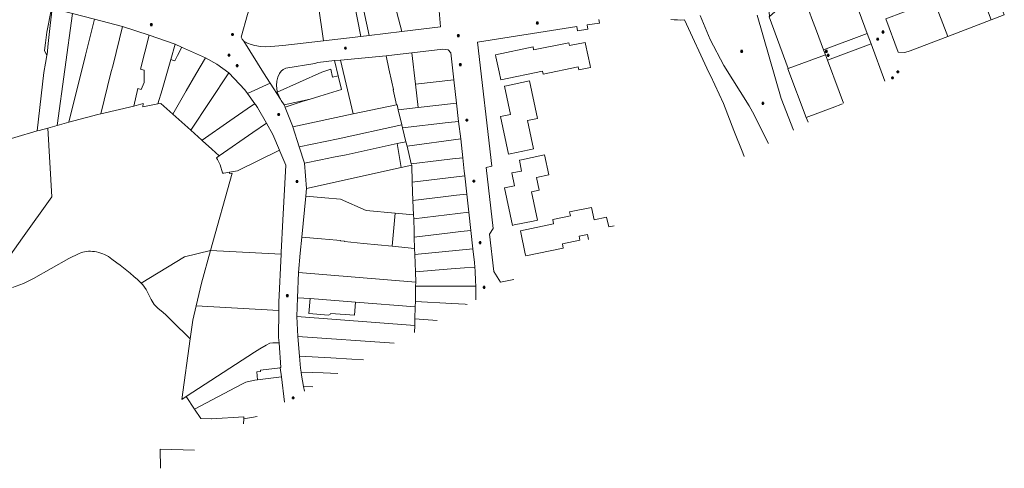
# Model space of a CAD drawing. Header units: metres. Extents: x 163543 to 168130, y 402678 to 405437.
# Tile 189 of 256: x 165800 to 166313, y 403474 to 403707. Entities that reach past the tile are written whole.
import ezdxf

# ---------------------------------------------------------------- set-up
doc = ezdxf.new("R2010")
doc.units = ezdxf.units.M
doc.layers.get('0').update_dxf_attribs({"lineweight": 25})
doc.layers.add('X-CA190022.004-UO-KAD_Percelen$0$B-WE-KG-GRENS_PERCEEL-GV', color=150, linetype='Continuous', lineweight=9)
doc.layers.add('X-CA190022.004-UO-WHM_Riolering gemeente_NLCS_v0.1$0$B-WE-RI-PUT-S', color=214, linetype='Continuous', lineweight=15)

# ---------------------------------------------------------------- blocks, each defined once
blk = doc.blocks.new('X-CA190022.004-UO-WHM_Riolering gemeente_NLCS_v0.1$0$B-SRI-PUT_BETON-SO')
blk.add_line((-1.4, -1.4), (1.4, 1.4))
at = {"lineweight": -3, "flags": 128}
blk.add_lwpolyline([(2, -2), (2, 2), (-2, 2), (-2, -2)], close=True, dxfattribs=at)
at = {"lineweight": -3}
blk.add_circle((0, 0), 2, dxfattribs=at)

msp = doc.modelspace()

# ---------------------------------------------------------------- linework, layer by layer
at = {"layer": 'X-CA190022.004-UO-KAD_Percelen$0$B-WE-KG-GRENS_PERCEEL-GV', "flags": 128}
for points in [[(166281.281, 403771.728), (166290.863, 403746.651), (166298.384, 403727.128), (166305.892, 403707.348), (166312.699, 403709.977), (166301.146, 403740.668), (166289.841, 403770.701), (166263.911, 403783.42), (166262.513, 403780.947)], [(165987.992, 403744.391), (165972.852, 403741.916), (165982.045, 403699.274), (165998.969, 403701.322), (165993.877, 403721.336), (165990.024, 403736.485)], [(165969.361, 403741.347), (165952.256, 403738.56), (165952.748, 403735.087), (165958.208, 403696.51), (165977.635, 403698.763)], [(165977.635, 403698.763), (165982.045, 403699.274), (165972.852, 403741.916), (165969.361, 403741.347)], [(165924.191, 403733.987), (165922.942, 403727.129), (165921.455, 403720.383), (165919.308, 403712.28), (165918.743, 403710.146), (165915.327, 403698.33), (165915.94, 403697.307), (165916.835, 403696.391), (165918.636, 403695.306), (165920.553, 403694.626), (165922.482, 403694.138), (165925.463, 403693.489), (165928.215, 403693.365), (165930.751, 403693.496), (165937.101, 403694.063), (165958.208, 403696.51), (165952.748, 403735.087), (165930.824, 403735.068), (165925, 403734.119)], [(166228.343, 403735.601), (166224.285, 403737.383), (166206.847, 403722.958), (166209.597, 403715.924), (166210.554, 403713.395), (166212.391, 403708.376), (166214.922, 403701.69), (166218.621, 403691.852), (166241.33, 403700.36)], [(165908.919, 403679.925), (165917.264, 403670.967), (165918.698, 403669.045), (165930.516, 403674.518), (165927.047, 403679.898), (165916.835, 403696.391), (165915.94, 403697.307), (165915.327, 403698.33), (165918.743, 403710.146), (165919.308, 403712.28), (165910.153, 403713.424), (165880.162, 403716.762), (165852.637, 403720.096), (165832.536, 403722.428), (165818.697, 403723.881), (165816.974, 403713.264), (165827.598, 403710.66), (165839.068, 403707.736), (165853.554, 403703.867), (165867.507, 403699.435), (165880.981, 403694.707), (165884.369, 403693.204), (165896.715, 403687.726), (165902.729, 403684.324)], [(165998.969, 403701.322), (166019.08, 403703.775), (166017.348, 403724.795), (166004.82, 403723.42), (166004.791, 403723.557), (165999.3, 403722.352), (165993.877, 403721.336)], [(166275.796, 403718.396), (166276.068, 403717.679), (166283.252, 403698.724), (166305.892, 403707.348), (166298.384, 403727.128)], [(166206.847, 403722.958), (166195.788, 403713.809), (166190.456, 403709.176), (166190.246, 403708.953), (166200.247, 403682.015), (166219.607, 403689.229), (166218.621, 403691.852), (166214.922, 403701.69), (166212.391, 403708.376), (166210.554, 403713.395), (166209.597, 403715.924)], [(165814.244, 403688.822), (165812.987, 403691.515), (165813.526, 403695.479), (165814.268, 403700.942), (165816.639, 403713.32), (165816.229, 403713.388), (165815.697, 403713.476), (165800.094, 403716.065), (165790.95, 403717.56), (165789.042, 403702.836), (165786.401, 403682.447), (165786.241, 403682.469), (165784.814, 403670.732), (165781.343, 403642.18), (165790.946, 403644.359), (165797.484, 403646.249), (165809.158, 403649.592), (165812.566, 403680.034), (165813.487, 403684.859)], [(165814.693, 403651.133), (165819.565, 403652.444), (165827.598, 403710.66), (165816.974, 403713.264), (165816.001, 403704.519), (165814.961, 403695.177), (165814.31, 403689.329), (165814.268, 403688.949), (165814.244, 403688.822), (165813.487, 403684.859), (165812.566, 403680.034), (165809.158, 403649.592), (165810.165, 403649.915)], [(165814.961, 403695.177), (165816.001, 403704.519), (165816.974, 403713.264), (165816.639, 403713.32), (165814.268, 403700.942), (165813.526, 403695.479), (165812.987, 403691.515), (165814.244, 403688.822), (165814.268, 403688.949), (165814.31, 403689.329)], [(166283.252, 403698.724), (166276.068, 403717.679), (166270.146, 403715.215), (166260.13, 403711.47), (166250.965, 403707.976), (166257.416, 403690.574), (166260.923, 403690.383), (166263.757, 403691.3)], [(165819.565, 403652.444), (165825.717, 403654.088), (165834.402, 403689.074), (165839.068, 403707.736), (165827.598, 403710.66)], [(165842.222, 403658.508), (165847.493, 403679.898), (165848.637, 403683.924), (165853.554, 403703.867), (165839.068, 403707.736), (165834.402, 403689.074), (165825.717, 403654.088), (165840.805, 403658.159)], [(165842.222, 403658.508), (165859.496, 403662.583), (165861.63, 403671.606), (165863.375, 403671.156), (165864.836, 403674.842), (165864.886, 403681.183), (165863.009, 403681.745), (165867.507, 403699.435), (165853.554, 403703.867), (165848.637, 403683.924), (165847.493, 403679.898)], [(165874.163, 403671.023), (165878.706, 403686.803), (165880.981, 403694.707), (165867.507, 403699.435), (165863.009, 403681.745), (165864.886, 403681.183), (165864.836, 403674.842), (165863.375, 403671.156), (165861.63, 403671.606), (165859.496, 403662.583), (165864.278, 403663.935), (165864.185, 403662.137), (165872.049, 403663.648), (165874.24, 403671)], [(166241.33, 403700.36), (166218.621, 403691.852), (166219.607, 403689.229), (166220.628, 403686.512), (166243.361, 403694.899)], [(165878.706, 403686.803), (165874.163, 403671.023), (165874.24, 403671), (165872.049, 403663.648), (165873.502, 403663.927), (165879.739, 403658.363), (165886.707, 403670.479), (165891.711, 403679.102), (165896.715, 403687.726), (165884.369, 403693.204), (165884.226, 403692.917), (165882.238, 403688.916), (165880.814, 403686.077), (165880.149, 403686.306)], [(165884.226, 403692.917), (165884.369, 403693.204), (165880.981, 403694.707), (165878.706, 403686.803), (165880.149, 403686.306), (165880.814, 403686.077), (165882.238, 403688.916)], [(166047.98, 403688.21), (166047.774, 403689.189), (166067.314, 403693.284), (166067.637, 403691.741), (166085.957, 403695.521), (166086.292, 403694.038), (166094.454, 403695.689), (166094.66, 403694.71), (166096.99, 403683.64), (166097.196, 403682.661), (166091.157, 403681.339), (166090.78, 403682.899), (166072.525, 403679.097), (166072.178, 403680.657), (166050.517, 403676.142), (166049.63, 403680.36)], [(166047.774, 403689.189), (166047.98, 403688.21), (166049.63, 403680.36), (166050.517, 403676.142), (166072.178, 403680.657), (166072.525, 403679.097), (166090.78, 403682.899), (166091.157, 403681.339), (166097.196, 403682.661), (166096.99, 403683.64), (166094.66, 403694.71), (166094.454, 403695.689), (166086.292, 403694.038), (166085.957, 403695.521), (166067.637, 403691.741), (166067.314, 403693.284)], [(165879.739, 403658.363), (165889.101, 403649.991), (165908.919, 403679.925), (165902.729, 403684.324), (165896.715, 403687.726), (165891.711, 403679.102), (165886.707, 403670.479)], [(165973.721, 403658.513), (165996.217, 403663.162), (165994.503, 403671.06), (165994.642, 403671.09), (165993.797, 403674.934), (165992.266, 403681.906), (165990.789, 403688.628), (165967.019, 403686.464)], [(165997.156, 403660.623), (166007.536, 403661.797), (166006.148, 403673.863), (166004.263, 403690.248), (165995.14, 403689.196), (165990.789, 403688.628), (165992.266, 403681.906), (165993.797, 403674.934), (165994.642, 403671.09), (165994.503, 403671.06), (165996.217, 403663.162), (165996.527, 403663.226)], [(166006.148, 403673.863), (166026.171, 403676.198), (166024.56, 403690.284), (166023.16, 403691.785), (166020.386, 403692.108), (166004.263, 403690.248)], [(165964.042, 403686.193), (165955.282, 403685.141), (165953.8, 403684.719), (165938.661, 403682.202), (165937.255, 403681.596), (165936.237, 403680.655), (165935.398, 403679.513), (165934.472, 403677.584), (165933.938, 403675.494), (165933.793, 403673.187), (165934.038, 403670.174), (165934.165, 403669.747), (165957.281, 403680.266), (165962.013, 403681.686), (165962.879, 403677.638), (165965.943, 403678.21)], [(165967.612, 403671.197), (165956.337, 403667.643), (165951.363, 403666.168), (165947.045, 403664.887), (165938.219, 403662.009), (165938.277, 403661.866), (165942.158, 403652.348), (165942.336, 403651.781), (165973.721, 403658.513), (165967.019, 403686.464), (165964.042, 403686.193), (165965.943, 403678.21)], [(165889.101, 403649.991), (165894.927, 403644.771), (165895.026, 403644.84), (165909.525, 403654.852), (165920.786, 403662.629), (165922.481, 403663.799), (165918.698, 403669.045), (165917.264, 403670.967), (165908.919, 403679.925)], [(165934.165, 403669.747), (165935.138, 403667.574), (165935.927, 403666.125), (165936.162, 403665.521), (165937.766, 403663.12), (165943.259, 403664.463), (165951.363, 403666.168), (165956.337, 403667.643), (165967.612, 403671.197), (165965.943, 403678.21), (165962.879, 403677.638), (165962.013, 403681.686), (165957.281, 403680.266)], [(166026.171, 403676.198), (166006.148, 403673.863), (166007.536, 403661.797), (166027.558, 403664.065)], [(166054.502, 403637.553), (166050.407, 403657.114), (166055.577, 403658.195), (166052.502, 403672.953), (166053.48, 403673.16), (166065.538, 403675.717), (166069.618, 403656.166), (166064.496, 403655.069), (166067.571, 403640.313), (166065.33, 403639.84), (166055.48, 403637.76)], [(166052.502, 403672.953), (166055.577, 403658.195), (166050.407, 403657.114), (166054.502, 403637.553), (166055.48, 403637.76), (166065.33, 403639.84), (166067.571, 403640.313), (166064.496, 403655.069), (166069.618, 403656.166), (166065.538, 403675.717), (166053.48, 403673.16)], [(165894.927, 403644.771), (165895.31, 403644.428), (165900.137, 403640.103), (165903.893, 403636.604), (165921.4, 403648.732), (165928.527, 403653.645), (165923.873, 403661.847), (165922.765, 403663.388), (165922.481, 403663.799), (165920.786, 403662.629), (165909.525, 403654.852), (165895.026, 403644.84)], [(165938.219, 403662.009), (165947.045, 403664.887), (165951.363, 403666.168), (165943.259, 403664.463), (165937.766, 403663.12)], [(165996.217, 403663.162), (165973.721, 403658.513), (165942.336, 403651.781), (165945.598, 403641.379), (165965.858, 403645.563), (165999.062, 403652.731), (165997.156, 403660.623), (165996.527, 403663.226)], [(165999.405, 403651.311), (166023.205, 403653.996), (166028.602, 403654.605), (166027.558, 403664.065), (166007.536, 403661.797), (165997.156, 403660.623), (165999.062, 403652.731)], [(165906.361, 403627.68), (165909.298, 403628.161), (165913.471, 403628.845), (165935.308, 403639.526), (165931.864, 403647.765), (165928.527, 403653.645), (165921.4, 403648.732), (165903.893, 403636.604), (165902.584, 403635.697), (165903.079, 403634.677), (165904.373, 403632.009), (165905.652, 403627.79), (165905.717, 403627.575)], [(165999.062, 403652.731), (165965.858, 403645.563), (165945.598, 403641.379), (165948.281, 403632.821), (165956.77, 403634.62), (165963.4, 403635.95), (165970.009, 403637.232), (165973.219, 403637.896), (165996.617, 403643.004), (166001.172, 403643.998), (165999.405, 403651.311)], [(165999.405, 403651.311), (166001.172, 403643.998), (166001.726, 403641.704), (166029.719, 403645.415), (166028.602, 403654.605), (166023.205, 403653.996)], [(165948.281, 403632.821), (165949.358, 403619.696), (165998.707, 403630.631), (165996.617, 403643.004), (165973.219, 403637.896), (165970.009, 403637.232), (165963.4, 403635.95), (165956.77, 403634.62)], [(165996.617, 403643.004), (165998.707, 403630.631), (166004.168, 403631.841), (166003.959, 403632.462), (166001.726, 403641.704), (166001.172, 403643.998)], [(166003.959, 403632.462), (166018.354, 403634.274), (166025.36, 403635.066), (166030.717, 403635.699), (166029.719, 403645.415), (166001.726, 403641.704)], [(165910.66, 403627.679), (165899.435, 403587.395), (165936.111, 403585.456), (165936.159, 403586.55), (165937.041, 403603.176), (165938.537, 403631.799), (165935.503, 403639.059), (165935.308, 403639.526), (165913.471, 403628.845), (165909.298, 403628.161), (165909.274, 403627.898), (165909.235, 403627.468)], [(166056.611, 403600.485), (166052.526, 403620.014), (166057.636, 403621.084), (166056.294, 403627.745), (166061.323, 403628.759), (166060.261, 403634.424), (166061.24, 403634.63), (166072.37, 403636.97), (166073.349, 403637.176), (166075.538, 403626.78), (166069.127, 403625.411), (166070.474, 403618.818), (166066.58, 403617.999), (166069.671, 403603.219), (166067.43, 403602.75), (166057.59, 403600.69)], [(166073.349, 403637.176), (166072.37, 403636.97), (166061.24, 403634.63), (166060.261, 403634.424), (166061.323, 403628.759), (166056.294, 403627.745), (166057.636, 403621.084), (166052.526, 403620.014), (166056.611, 403600.485), (166057.59, 403600.69), (166067.43, 403602.75), (166069.671, 403603.219), (166066.58, 403617.999), (166070.474, 403618.818), (166069.127, 403625.411), (166075.538, 403626.78)], [(166005.13, 403605.963), (166004.784, 403613.468), (166004.475, 403623.004), (166004.168, 403631.841), (165998.707, 403630.631), (165949.358, 403619.696), (165948.98, 403615.714), (165958.987, 403614.872), (165967.141, 403614.098), (165980.51, 403608.293), (165995.593, 403606.866)], [(166030.717, 403635.699), (166025.36, 403635.066), (166018.354, 403634.274), (166003.959, 403632.462), (166004.168, 403631.841), (166004.475, 403623.004), (166031.785, 403626.232), (166031.506, 403628.675)], [(166032.854, 403616.755), (166031.785, 403626.232), (166004.475, 403623.004), (166004.784, 403613.468), (166020.59, 403615.368), (166027.546, 403616.16)], [(165995.593, 403606.866), (165980.51, 403608.293), (165967.141, 403614.098), (165958.987, 403614.872), (165948.98, 403615.714), (165946.941, 403594.256), (165957.16, 403593.443), (165965.115, 403592.719), (165967.155, 403592.522), (165967.141, 403592.373), (165969.181, 403592.176), (165969.167, 403592.026), (165979.041, 403591.073), (165993.971, 403589.626), (165994.866, 403599.139)], [(166005.13, 403605.963), (166005.227, 403603.858), (166033.922, 403607.288), (166032.854, 403616.755), (166027.546, 403616.16), (166020.59, 403615.368), (166004.784, 403613.468)], [(165995.593, 403606.866), (165994.866, 403599.139), (165993.971, 403589.626), (166005.643, 403588.494), (166005.433, 403594.37), (166005.498, 403597.233), (166005.227, 403603.858), (166005.13, 403605.963)], [(166034.989, 403597.831), (166033.922, 403607.288), (166005.227, 403603.858), (166005.498, 403597.233), (166005.433, 403594.37), (166022.75, 403596.44), (166029.705, 403597.23)], [(166005.643, 403588.494), (166005.754, 403585.386), (166036.069, 403588.254), (166034.989, 403597.831), (166029.705, 403597.23), (166022.75, 403596.44), (166005.433, 403594.37)], [(166005.643, 403588.494), (165993.971, 403589.626), (165979.041, 403591.073), (165969.167, 403592.026), (165969.181, 403592.176), (165967.141, 403592.373), (165967.155, 403592.522), (165965.115, 403592.719), (165957.16, 403593.443), (165946.941, 403594.256), (165946.147, 403585.981), (165945.202, 403575.983), (166006.254, 403570.854), (166006.078, 403576.377), (166005.754, 403585.386)], [(165864.162, 403569.622), (165865.925, 403567.18), (165868.478, 403561.916), (165870.005, 403559.254), (165872.204, 403557.236), (165874.556, 403555.348), (165876.389, 403553.749), (165879.469, 403550.706), (165888.841, 403541.447), (165890.166, 403551.082), (165891.929, 403558.594), (165894.708, 403570.433), (165899.435, 403587.395), (165885.876, 403584.064), (165863.287, 403570.476)], [(165936.111, 403585.456), (165899.435, 403587.395), (165894.708, 403570.433), (165891.929, 403558.594), (165934.934, 403556.198), (165934.963, 403559.429), (165935.008, 403560.449)], [(166037.082, 403578.73), (166036.873, 403581.121), (166036.069, 403588.254), (166005.754, 403585.386), (166006.078, 403576.377), (166024.654, 403577.799), (166031.635, 403578.31)], [(165951.228, 403562.353), (165974.909, 403560.524), (166005.97, 403558.126), (166006.052, 403560.911), (166006.212, 403568.804), (166006.254, 403570.854), (165945.202, 403575.983), (165944.747, 403562.853)], [(166006.078, 403576.377), (166006.254, 403570.854), (166006.212, 403568.804), (166037.51, 403568.91), (166037.456, 403571.673), (166037.232, 403576.685), (166037.082, 403578.73), (166031.635, 403578.31), (166024.654, 403577.799)], [(165974.909, 403560.524), (165974.365, 403553.704), (165962.09, 403554.68), (165962.06, 403554.4), (165960.87, 403553.83), (165950.61, 403554.6), (165951.228, 403562.353), (165944.747, 403562.853), (165944.366, 403553.001), (166005.75, 403548.3), (166005.788, 403551.925), (166005.97, 403558.126)], [(165974.909, 403560.524), (165951.228, 403562.353), (165950.61, 403554.6), (165960.87, 403553.83), (165962.06, 403554.4), (165962.09, 403554.68), (165974.365, 403553.704)], [(165891.929, 403558.594), (165890.166, 403551.082), (165888.841, 403541.447), (165884.504, 403509.922), (165886.742, 403511.378), (165922.359, 403534.558), (165925.06, 403536.244), (165928.307, 403538.226), (165930.333, 403539.15), (165931.886, 403539.313), (165933.458, 403539.357), (165935.113, 403539.403), (165934.805, 403542.097), (165934.934, 403556.198)], [(165886.742, 403511.378), (165891.088, 403504.836), (165915.651, 403517.873), (165917.812, 403518.829), (165920.013, 403519.466), (165922.529, 403519.86), (165923.947, 403520.046), (165923.493, 403524.3), (165925.393, 403524.51), (165925.381, 403525.115), (165935.705, 403526.423), (165935.687, 403526.572), (165935.933, 403526.568), (165935.113, 403539.403), (165933.458, 403539.357), (165931.886, 403539.313), (165930.333, 403539.15), (165928.307, 403538.226), (165925.06, 403536.244), (165922.359, 403534.558)], [(165936.286, 403521.663), (165935.705, 403526.423), (165925.381, 403525.115), (165925.393, 403524.51), (165923.493, 403524.3), (165923.947, 403520.046)]]:
    msp.add_lwpolyline(points, close=True, dxfattribs=at)
for points in [[(166230.9, 403773.01), (166216.579, 403756.956), (166224.285, 403737.383), (166228.343, 403735.601), (166241.33, 403700.36), (166243.361, 403694.899), (166250.504, 403675.491)], [(166210.61, 403654.189), (166209.526, 403656.626), (166200.076, 403681.951), (166200.247, 403682.015), (166190.246, 403708.953), (166190.456, 403709.176), (166189.841, 403716.17), (166183.101, 403744.339), (166216.579, 403756.956), (166217.537, 403766.39), (166208.211, 403762.91), (166202.777, 403760.882), (166197.343, 403758.854), (166191.909, 403756.827), (166186.475, 403754.799)], [(166017.348, 403724.795), (166019.08, 403703.775), (165998.969, 403701.322), (165982.045, 403699.274), (165977.635, 403698.763), (165958.208, 403696.51), (165937.101, 403694.063), (165930.751, 403693.496), (165928.215, 403693.365), (165925.463, 403693.489), (165922.482, 403694.138), (165920.553, 403694.626), (165918.636, 403695.306)], [(166189.888, 403643.124), (166181.677, 403659.566), (166179.85, 403662.719), (166166.617, 403683.729), (166159.607, 403697.189), (166154.321, 403709.702)], [(166154.321, 403709.702), (166159.607, 403697.189), (166166.617, 403683.729), (166179.85, 403662.719), (166181.677, 403659.566), (166189.888, 403643.124)], [(166202.866, 403650.054), (166196.511, 403666.512), (166184.058, 403709.921)], [(166184.058, 403709.921), (166196.511, 403666.512), (166202.866, 403650.054)], [(166312.699, 403709.977), (166305.892, 403707.348), (166283.252, 403698.724), (166263.757, 403691.3), (166260.923, 403690.383), (166257.416, 403690.574), (166250.965, 403707.976)], [(166101.622, 403707.608), (166101.918, 403705.744), (166095.492, 403704.752), (166095.825, 403702.542), (166090.437, 403701.692), (166090.098, 403703.902), (166038.466, 403695.821)], [(166045.792, 403631.259), (166038.466, 403695.821), (166090.098, 403703.902), (166090.437, 403701.692), (166095.825, 403702.542), (166095.492, 403704.752), (166101.918, 403705.744), (166101.622, 403707.608)], [(166177.25, 403636.376), (166176.502, 403638.281), (166171.935, 403649.907), (166166.453, 403663.863), (166159.653, 403678.401), (166158.904, 403680.002), (166146.103, 403707.373), (166144.364, 403707.328), (166142.625, 403707.34), (166140.887, 403707.408), (166139.153, 403707.533)], [(166139.153, 403707.533), (166140.887, 403707.408), (166142.625, 403707.34), (166144.364, 403707.328), (166146.103, 403707.373), (166158.904, 403680.002), (166159.653, 403678.401), (166166.453, 403663.863), (166171.935, 403649.907), (166176.502, 403638.281), (166177.25, 403636.376)], [(165918.636, 403695.306), (165916.835, 403696.391), (165927.047, 403679.898), (165930.516, 403674.518), (165935.927, 403666.125), (165935.138, 403667.574), (165934.165, 403669.747), (165934.038, 403670.174), (165933.793, 403673.187), (165933.938, 403675.494), (165934.472, 403677.584), (165935.398, 403679.513), (165936.237, 403680.655), (165937.255, 403681.596), (165938.661, 403682.202), (165953.8, 403684.719), (165955.282, 403685.141), (165964.042, 403686.193), (165967.019, 403686.464), (165990.789, 403688.628), (165995.14, 403689.196), (166004.263, 403690.248), (166020.386, 403692.108), (166023.16, 403691.785), (166024.56, 403690.284), (166026.171, 403676.198), (166027.558, 403664.065), (166028.602, 403654.605), (166029.719, 403645.415), (166030.717, 403635.699), (166031.506, 403628.675), (166031.785, 403626.232), (166032.854, 403616.755), (166033.922, 403607.288), (166034.989, 403597.831), (166036.069, 403588.254), (166036.873, 403581.121), (166037.082, 403578.73), (166037.232, 403576.685), (166037.456, 403571.673), (166037.51, 403568.91), (166037.536, 403566.049), (166037.545, 403562.605), (166037.53, 403561.771)], [(166038.466, 403695.821), (166045.792, 403631.259), (166042.966, 403630.656), (166046.522, 403598.828), (166044.704, 403595.865), (166046.892, 403576.499), (166050.442, 403570.918), (166057.39, 403572.376)], [(166250.504, 403675.491), (166243.361, 403694.899), (166220.628, 403686.512), (166226.788, 403670.128), (166229.024, 403664.022)], [(166229.024, 403664.022), (166226.788, 403670.128), (166220.628, 403686.512), (166219.607, 403689.229), (166200.247, 403682.015)], [(166200.247, 403682.015), (166200.076, 403681.951), (166209.526, 403656.626), (166222.988, 403661.706), (166228.398, 403663.687)], [(165948.348, 403514.151), (165947.758, 403516.682), (165946.747, 403522.59), (165946.536, 403524.176), (165946.268, 403526.198), (165945.686, 403532.397), (165944.812, 403542.583), (165944.366, 403553.001), (165944.747, 403562.853), (165945.202, 403575.983), (165946.147, 403585.981), (165946.941, 403594.256), (165948.98, 403615.714), (165949.358, 403619.696), (165948.281, 403632.821), (165945.598, 403641.379), (165942.336, 403651.781), (165942.158, 403652.348), (165938.277, 403661.866), (165938.219, 403662.009), (165937.766, 403663.12), (165936.162, 403665.521), (165935.927, 403666.125), (165930.516, 403674.518), (165918.698, 403669.045), (165922.481, 403663.799), (165922.765, 403663.388), (165923.873, 403661.847), (165928.527, 403653.645), (165931.864, 403647.765), (165935.308, 403639.526)], [(165796.335, 403568.064), (165802.016, 403570.153), (165807.255, 403572.901), (165825.703, 403583.25), (165827.445, 403584.184), (165829.22, 403585.052), (165831.027, 403585.853), (165831.956, 403586.207), (165832.908, 403586.497), (165833.877, 403586.722), (165834.859, 403586.88), (165835.85, 403586.97), (165836.844, 403586.993), (165837.944, 403586.946), (165839.038, 403586.832), (165840.124, 403586.65), (165841.196, 403586.402), (165842.251, 403586.089), (165843.284, 403585.711), (165844.293, 403585.27), (165845.272, 403584.768), (165846.219, 403584.206), (165847.129, 403583.588), (165847.999, 403582.914), (165850.663, 403581.021), (165852.437, 403579.724), (165854.183, 403578.391), (165855.901, 403577.022), (165857.591, 403575.618), (165859.527, 403573.946), (165861.426, 403572.232), (165863.287, 403570.476), (165885.876, 403584.064), (165899.435, 403587.395), (165910.66, 403627.679), (165909.235, 403627.468), (165909.274, 403627.898), (165909.298, 403628.161), (165906.361, 403627.68), (165905.717, 403627.575), (165905.652, 403627.79), (165904.373, 403632.009), (165903.079, 403634.677), (165902.584, 403635.697), (165903.893, 403636.604), (165900.137, 403640.103), (165895.31, 403644.428), (165894.927, 403644.771), (165889.101, 403649.991), (165879.739, 403658.363), (165873.502, 403663.927), (165872.049, 403663.648), (165864.185, 403662.137), (165864.278, 403663.935), (165859.496, 403662.583), (165842.222, 403658.508), (165840.805, 403658.159), (165825.717, 403654.088), (165819.565, 403652.444), (165814.693, 403651.133), (165816.783, 403615.335), (165801.536, 403593.963), (165781.426, 403565.748)], [(166228.398, 403663.687), (166222.988, 403661.706), (166209.526, 403656.626), (166210.61, 403654.189)], [(165781.426, 403565.748), (165801.536, 403593.963), (165816.783, 403615.335), (165814.693, 403651.133), (165810.165, 403649.915), (165809.158, 403649.592), (165797.484, 403646.249)], [(165935.308, 403639.526), (165935.503, 403639.059), (165938.537, 403631.799), (165937.041, 403603.176), (165936.159, 403586.55), (165936.111, 403585.456), (165935.008, 403560.449), (165934.963, 403559.429), (165934.934, 403556.198), (165934.805, 403542.097), (165935.113, 403539.403), (165935.933, 403526.568), (165935.687, 403526.572), (165935.705, 403526.423), (165936.286, 403521.663), (165937.903, 403508.574)], [(166057.39, 403572.376), (166050.442, 403570.918), (166046.892, 403576.499), (166044.704, 403595.865), (166046.522, 403598.828), (166042.966, 403630.656), (166045.792, 403631.259)], [(166109.518, 403600.21), (166106.736, 403599.632), (166105.659, 403604.791), (166099.079, 403603.441), (166097.745, 403609.846), (166086.347, 403607.456), (166086.784, 403605.358), (166077.639, 403603.448), (166078.07, 403601.353), (166060.765, 403597.719)], [(166063.3, 403585.61), (166060.765, 403597.719), (166078.07, 403601.353), (166077.639, 403603.448), (166086.784, 403605.358), (166086.347, 403607.456), (166097.745, 403609.846), (166099.079, 403603.441), (166105.659, 403604.791), (166106.736, 403599.632), (166109.518, 403600.21)], [(166060.765, 403597.719), (166063.3, 403585.61), (166063.505, 403584.631), (166083.022, 403588.699), (166082.612, 403590.809), (166091.754, 403592.747), (166091.314, 403594.846), (166095.706, 403595.766), (166096.251, 403593.126)], [(166096.251, 403593.126), (166095.706, 403595.766), (166091.314, 403594.846), (166091.754, 403592.747), (166082.612, 403590.809), (166083.022, 403588.699), (166063.505, 403584.631), (166063.3, 403585.61)], [(165916.611, 403497.205), (165916.72, 403499.819), (165916.761, 403500.788), (165899.968, 403499.859), (165900.061, 403499.776), (165894.325, 403499.963), (165891.088, 403504.836), (165886.742, 403511.378), (165884.504, 403509.922), (165888.841, 403541.447), (165879.469, 403550.706), (165876.389, 403553.749), (165874.556, 403555.348), (165872.204, 403557.236), (165870.005, 403559.254), (165868.478, 403561.916), (165865.925, 403567.18), (165864.162, 403569.622), (165863.287, 403570.476), (165861.426, 403572.232), (165859.527, 403573.946), (165857.591, 403575.618), (165855.901, 403577.022), (165854.183, 403578.391), (165852.437, 403579.724), (165850.663, 403581.021), (165847.999, 403582.914), (165847.129, 403583.588), (165846.219, 403584.206), (165845.272, 403584.768), (165844.293, 403585.27), (165843.284, 403585.711), (165842.251, 403586.089), (165841.196, 403586.402), (165840.124, 403586.65), (165839.038, 403586.832), (165837.944, 403586.946), (165836.844, 403586.993), (165835.85, 403586.97), (165834.859, 403586.88), (165833.877, 403586.722), (165832.908, 403586.497), (165831.956, 403586.207), (165831.027, 403585.853), (165829.22, 403585.052), (165827.445, 403584.184), (165825.703, 403583.25), (165807.255, 403572.901), (165802.016, 403570.153), (165796.335, 403568.064)], [(166037.51, 403568.91), (166006.212, 403568.804), (166006.052, 403560.911), (166025.08, 403559.815), (166032.068, 403559.418), (166033.036, 403559.371)], [(166037.53, 403561.771), (166037.545, 403562.605), (166037.536, 403566.049), (166037.51, 403568.91)], [(166033.036, 403559.371), (166032.068, 403559.418), (166025.08, 403559.815), (166006.052, 403560.911), (166005.97, 403558.126), (166005.788, 403551.925), (166017.398, 403551.021)], [(166005.75, 403548.3), (165944.366, 403553.001), (165944.812, 403542.583), (165995.094, 403539.112)], [(166017.398, 403551.021), (166005.788, 403551.925), (166005.75, 403548.3), (166005.657, 403544.752)], [(166005.657, 403544.752), (166005.75, 403548.3)], [(165995.094, 403539.112), (165944.812, 403542.583)], [(165944.812, 403542.583), (165945.686, 403532.397), (165962.01, 403531.59), (165973.05, 403530.88), (165979.062, 403530.552)], [(165979.062, 403530.552), (165973.05, 403530.88), (165962.01, 403531.59), (165945.686, 403532.397), (165946.268, 403526.198)], [(165946.268, 403526.198), (165946.536, 403524.176), (165958.095, 403523.778), (165965.738, 403523.437)], [(165965.738, 403523.437), (165958.095, 403523.778), (165946.536, 403524.176)], [(165946.536, 403524.176), (165946.747, 403522.59), (165947.758, 403516.682), (165952.684, 403516.467)], [(165937.903, 403508.574), (165936.286, 403521.663), (165923.947, 403520.046), (165922.529, 403519.86), (165920.013, 403519.466), (165917.812, 403518.829), (165915.651, 403517.873), (165891.088, 403504.836), (165894.325, 403499.963), (165900.061, 403499.776), (165899.968, 403499.859), (165916.761, 403500.788), (165916.72, 403499.819), (165923.764, 403501.024)], [(165952.684, 403516.467), (165947.758, 403516.682), (165948.348, 403514.151)], [(165923.764, 403501.024), (165916.72, 403499.819), (165916.611, 403497.205)], [(165873.307, 403474.082), (165873.16, 403483.953), (165890.984, 403483.521)], [(165890.984, 403483.521), (165873.16, 403483.953)], [(165873.16, 403483.953), (165873.307, 403474.082)]]:
    msp.add_lwpolyline(points, dxfattribs=at)

# ---------------------------------------------------------------- block references
at = {"layer": 'X-CA190022.004-UO-WHM_Riolering gemeente_NLCS_v0.1$0$B-WE-RI-PUT-S', "xscale": 0.2, "yscale": 0.2, "zscale": 0.2}
for p in [(165868.608, 403704.928), (166069.536, 403705.76), (165910.864, 403699.776), (166028.384, 403699.232), (166246.8, 403697.376), (166249.536, 403701.056), (165969.664, 403692.704), (165909.056, 403689.024), (166176, 403691.008), (166220, 403691.008), (166220.992, 403688.992), (165913.296, 403683.552), (166029.424, 403684.064), (166254.496, 403677.216), (166257.248, 403680.384), (166187.008, 403664), (165934.896, 403658.176), (166032.88, 403655.232), (165944.416, 403623.328), (166036.496, 403623.456), (166039.776, 403591.488), (166041.856, 403568.256), (165939.424, 403563.936), (165942.432, 403510.72)]:
    msp.add_blockref('X-CA190022.004-UO-WHM_Riolering gemeente_NLCS_v0.1$0$B-SRI-PUT_BETON-SO', p, dxfattribs=at)

doc.saveas('drawing.dxf')
